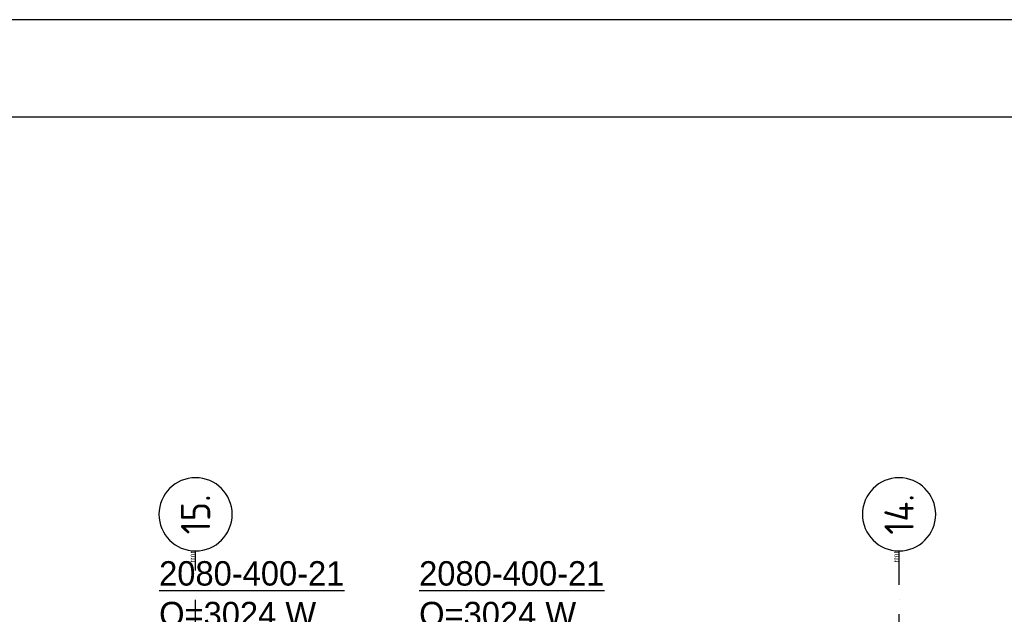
# Model space of a CAD drawing. Extents: x -866131 to -691536, y 173952 to 258052.
# Tile 53 of 160: x -835303 to -825226, y 251961 to 258052. Entities that reach past the tile are written whole.
import ezdxf
from ezdxf.enums import TextEntityAlignment as Align

# ---------------------------------------------------------------- set-up
doc = ezdxf.new("R2010")
doc.units = 0
doc.header["$LTSCALE"] = 100
doc.linetypes.add('DASHDOT', pattern=[9, 6, -1.5, 0, -1.5])
doc.layers.get('0').update_dxf_attribs({"linetype": 'CONTINUOUS'})
for name, color, linetype in [('00KAD025', 2, 'CONTINUOUS'), ('00KAD070', 5, 'CONTINUOUS'), ('AL$7----_STRAMIEN', 1, 'DASHDOT'), ('ALN-----_BLOCKNAAM', 2, 'CONTINUOUS'), ('WI561---', 1, 'CONTINUOUS')]:
    doc.layers.add(name, color=color, linetype=linetype)
doc.styles.add('BURO-025', font='BUROFONT.shx', dxfattribs={"height": 250})
doc.styles.get("Standard").update_dxf_attribs({"font": 'ISOCP'})

# ---------------------------------------------------------------- blocks, each defined once
blk = doc.blocks.new('1011')
at = {"layer": 'AL$7----_STRAMIEN', "color": 7, "linetype": 'CONTINUOUS'}
blk.add_circle((-750, 0), 750, dxfattribs=at)
at = {"layer": 'ALN-----_BLOCKNAAM', "linetype": 'CONTINUOUS'}
blk.add_text('1011', height=100, dxfattribs=at).set_placement((0, 0))
blk = doc.blocks.new('CVRINFO2')
at = {"color": 0, "linetype": 'CONTINUOUS', "style": 'BURO-025'}
for tag, p in [('CV_TEXT125', (0, 0)), ('CV_TEXT225', (0, -4.17)), ('CV_TEXT325', (0, -8.33)), ('CV_TEXT425', (0, -12.5))]:
    blk.add_attdef(tag, p, '', height=2.5, dxfattribs=at)

msp = doc.modelspace()

# ---------------------------------------------------------------- linework, layer by layer
at = {"layer": '00KAD025', "linetype": 'CONTINUOUS'}
msp.add_line((-691536.071, 258051.691), (-866131.149, 258051.691), dxfattribs=at)
at = {"layer": '00KAD070', "linetype": 'CONTINUOUS'}
msp.add_line((-692536.071, 257051.691), (-865131.149, 257051.691), dxfattribs=at)
at = {"layer": 'AL$7----_STRAMIEN', "color": 1}
for points in [[(-833502.826, 179501.228), (-833502.826, 252610.366)], [(-826302.65, 203659.024), (-826302.65, 252610.366)]]:
    msp.add_lwpolyline(points, dxfattribs=at)

# ---------------------------------------------------------------- block references
at = {"layer": 'AL$7----_STRAMIEN'}
ref = msp.add_blockref('1011', (-833502.826, 252610.366), dxfattribs=dict(at, xscale=-0.5, yscale=0.5, zscale=0.5, rotation=90))
ref.add_attrib('STR-NAAM', '15.', dxfattribs={"color": 3, "linetype": 'CONTINUOUS', "height": 300, "rotation": 90}).set_placement((-833502.826, 252985.366), align=Align.MIDDLE)
ref = msp.add_blockref('1011', (-826302.826, 252610.366), dxfattribs=dict(at, xscale=-0.5, yscale=0.5, zscale=0.5, rotation=90))
ref.add_attrib('STR-NAAM', '14.', dxfattribs={"color": 3, "linetype": 'CONTINUOUS', "height": 300, "rotation": 90}).set_placement((-826302.826, 252985.366), align=Align.MIDDLE)
at = {"layer": 'WI561---'}
ref = msp.add_blockref('CVRINFO2', (-833875.749, 252255.552, 120), dxfattribs=dict(at, xscale=100, yscale=100, zscale=100))
ref.add_attrib('CV_TEXT125', '%%u2080-400-21', (-833875.749, 252255.552, 120), dxfattribs={"layer": '0', "color": 2, "linetype": 'CONTINUOUS', "height": 250, "style": 'BURO-025'})
ref.add_attrib('CV_TEXT225', 'Q=3024 W', (-833875.749, 251838.886, 120), dxfattribs={"layer": '0', "color": 2, "linetype": 'CONTINUOUS', "height": 250, "style": 'BURO-025'})
ref.add_attrib('CV_TEXT325', 'ThV=1/2', (-833875.749, 251422.219, 120), dxfattribs={"layer": '0', "color": 2, "linetype": 'CONTINUOUS', "height": 250, "style": 'BURO-025'})
ref = msp.add_blockref('CVRINFO2', (-831214.69, 252255.552, 120), dxfattribs=dict(at, xscale=100, yscale=100, zscale=100))
ref.add_attrib('CV_TEXT125', '%%u2080-400-21', (-831214.69, 252255.552, 120), dxfattribs={"layer": '0', "color": 2, "linetype": 'CONTINUOUS', "height": 250, "style": 'BURO-025'})
ref.add_attrib('CV_TEXT225', 'Q=3024 W', (-831214.69, 251838.886, 120), dxfattribs={"layer": '0', "color": 2, "linetype": 'CONTINUOUS', "height": 250, "style": 'BURO-025'})
ref.add_attrib('CV_TEXT325', 'Rv=1/2', (-831214.69, 251422.219, 120), dxfattribs={"layer": '0', "color": 2, "linetype": 'CONTINUOUS', "height": 250, "style": 'BURO-025'})

doc.saveas('drawing.dxf')
